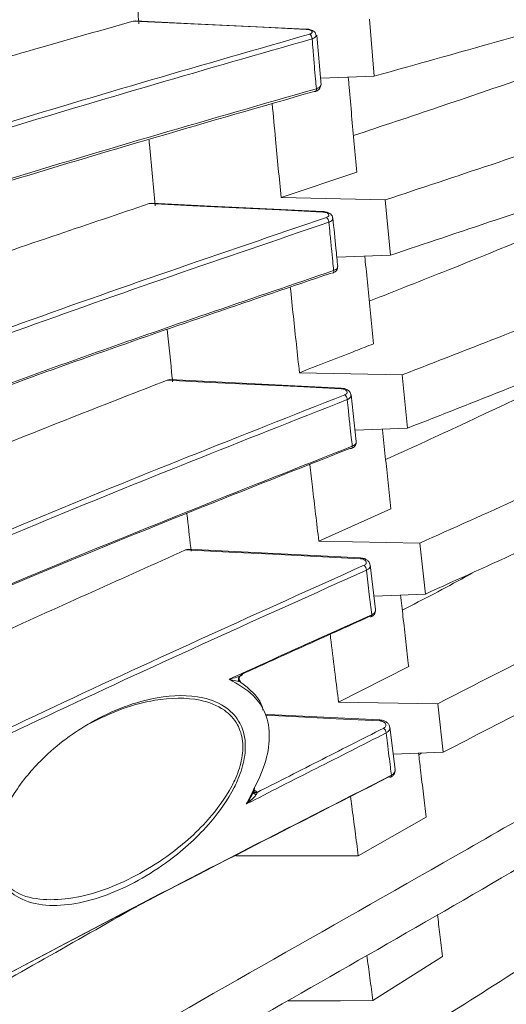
# Model space of a CAD drawing. Header units: millimetres. Extents: x 0 to 1118, y 0 to 864.
# Tile 146 of 256: x 405.71 to 411.65, y 423.44 to 435.46. Entities that reach past the tile are written whole.
import ezdxf

# ---------------------------------------------------------------- set-up
doc = ezdxf.new("R2010")
doc.units = ezdxf.units.MM
doc.styles.add('SLDTEXTSTYLE3', font='TXT', dxfattribs={"width": 0.605})
doc.dimstyles.new('SLDDIMSTYLE0', dxfattribs={"dimtxt": 3.175, "dimasz": 3.302, "dimexe": 0, "dimexo": 0.0625, "dimgap": 0.79375, "dimtad": 0, "dimtih": 1, "dimtoh": 1, "dimdec": 0, "dimlfac": 4, "dimrnd": 1e-09, "dimzin": 12, "dimdsep": 46, "dimtxsty": 'SLDTEXTSTYLE3', "dimsah": 1, "dimcen": 0.09, "dimadec": 0, "dimazin": 3, "dimtfac": 1, "dimtofl": 0, "dimtmove": 0, "dimatfit": 3, "dimfxl": 1, "dimfrac": 2, "dimtolj": 1, "dimtzin": 12, "dimarcsym": 0})
doc.dimstyles.new('SLDDIMSTYLE1', dxfattribs={"dimtxt": 3.175, "dimasz": 3.302, "dimexe": 0, "dimexo": 0.0625, "dimgap": 0.79375, "dimtad": 0, "dimtih": 1, "dimtoh": 1, "dimdec": 1, "dimlfac": 4, "dimrnd": 1e-09, "dimzin": 12, "dimdsep": 46, "dimtxsty": 'SLDTEXTSTYLE3', "dimsah": 1, "dimcen": 0.09, "dimadec": 0, "dimazin": 3, "dimtfac": 1, "dimtofl": 0, "dimtmove": 0, "dimatfit": 3, "dimfxl": 1, "dimfrac": 2, "dimtolj": 1, "dimtzin": 12, "dimarcsym": 0})

# ---------------------------------------------------------------- blocks, each defined once
blk = doc.blocks.new('_D')
at = {"color": 7, "linetype": 'Continuous', "lineweight": 0}
for p, q in [((297.585, 452.012), (447.586, 452.012)), ((445.986, 452.012), (445.986, 433.574)), ((445.986, 410.262), (445.986, 428.701)), ((390.092, 410.262), (447.586, 410.262))]:
    blk.add_line(p, q, dxfattribs=at)
for points in [[(445.986, 452.012), (445.478, 448.71), (446.494, 448.71)], [(445.986, 410.262), (446.494, 413.564), (445.478, 413.564)]]:
    blk.add_solid(points, dxfattribs=at)
at = {"color": 7, "linetype": 'Continuous', "lineweight": 0, "insert": (442.348, 432.794), "char_height": 3.175, "attachment_point": 1, "style": 'SLDTEXTSTYLE3'}
blk.add_mtext('167', dxfattribs=at)
blk = doc.blocks.new('_D_1')
at = {"color": 7, "linetype": 'Continuous', "lineweight": 0}
for p, q in [((378.572, 515.387), (455.724, 515.387)), ((454.124, 515.387), (454.124, 465.625)), ((454.124, 410.262), (454.124, 460.025)), ((390.092, 410.262), (455.724, 410.262))]:
    blk.add_line(p, q, dxfattribs=at)
for centre, start, end in [((453.54, 462.461), 153.4349, 206.5651), ((454.708, 462.461), 333.4349, 26.5651)]:
    blk.add_arc(centre, 5.448, start, end, dxfattribs=at)
for points in [[(454.124, 515.387), (453.616, 512.085), (454.632, 512.085)], [(454.124, 410.262), (454.632, 413.564), (453.616, 413.564)]]:
    blk.add_solid(points, dxfattribs=at)
at = {"color": 7, "linetype": 'Continuous', "lineweight": 0, "insert": (448.667, 464.117), "char_height": 3.175, "attachment_point": 1, "style": 'SLDTEXTSTYLE3'}
blk.add_mtext('420.5', dxfattribs=at)

msp = doc.modelspace()

# ---------------------------------------------------------------- linework, layer by layer
at = {"color": 7, "linetype": 'Continuous', "lineweight": 15}
for p, q in [((407.095, 435.437), (407.122, 435.439)), ((410.039, 434.767), (409.981, 435.462)), ((409.392, 434.656), (409.339, 435.266)), ((410.039, 434.767), (409.385, 434.742)), ((409.381, 434.653), (409.382, 434.655)), ((409.826, 433.595), (408.903, 433.285)), ((408.903, 433.285), (410.172, 433.256)), ((407.293, 433.211), (407.324, 433.215)), ((410.236, 432.582), (410.172, 433.256)), ((409.531, 433.036), (409.531, 433.033)), ((410.236, 432.582), (409.582, 432.557)), ((409.126, 431.148), (410.379, 431.121)), ((410.446, 430.472), (410.379, 431.121)), ((409.635, 430.96), (409.635, 430.96)), ((409.819, 430.308), (409.756, 430.878)), ((410.446, 430.472), (409.804, 430.447)), ((410.243, 429.487), (409.362, 429.092)), ((409.362, 429.092), (410.595, 429.069)), ((410.664, 428.447), (410.595, 429.069)), ((410.055, 428.259), (409.99, 428.804)), ((410.664, 428.447), (410.035, 428.423)), ((410.459, 427.563), (409.603, 427.129)), ((409.603, 427.129), (410.814, 427.109)), ((410.108, 426.91), (410.108, 426.91)), ((410.293, 426.304), (410.228, 426.824)), ((410.882, 426.518), (410.269, 426.495)), ((410.621, 426.508), (410.583, 426.485)), ((410.671, 425.724), (409.844, 425.252)), ((410.871, 424.024), (410.023, 423.485))]:
    msp.add_line(p, q, dxfattribs=at)
at = {"color": 7, "linetype": 'Continuous', "lineweight": 15, "flags": 128}
for points in [[(409.208, 435.338), (408.68, 435.363), (408.152, 435.387), (407.623, 435.412), (407.095, 435.437)], [(409.209, 435.342), (407.839, 435.407), (407.122, 435.441)], [(409.209, 435.342), (409.209, 435.342), (409.209, 435.342)], [(409.412, 433.108), (408.882, 433.134), (408.353, 433.159), (407.823, 433.185), (407.293, 433.211)], [(409.413, 433.114), (408.043, 433.181), (407.324, 433.215)], [(409.635, 430.952), (409.103, 430.978), (408.572, 431.004), (408.04, 431.03), (407.509, 431.056)], [(409.635, 430.96), (408.265, 431.027), (407.543, 431.063)], [(409.869, 428.878), (409.335, 428.905), (408.802, 428.932), (408.269, 428.958), (407.735, 428.985)], [(409.869, 428.888), (408.499, 428.957), (407.772, 428.993)], [(409.869, 428.888), (409.869, 428.888), (409.869, 428.888)], [(410.108, 426.91), (408.738, 426.979), (408.708, 426.981)], [(409.844, 425.252), (409.205, 425.253), (408.566, 425.254), (408.349, 425.254)], [(408.979, 423.484), (409.229, 423.484), (409.626, 423.484), (410.023, 423.485)]]:
    msp.add_lwpolyline(points, dxfattribs=at)
at = {"color": 9, "linetype": 'Continuous', "lineweight": 15, "flags": 128}
for points in [[(409.209, 435.342), (409.208, 435.341), (409.208, 435.338)], [(410.108, 426.898), (409.572, 426.925), (409.037, 426.952), (408.71, 426.969)]]:
    msp.add_lwpolyline(points, dxfattribs=at)
at = {"color": 7, "linetype": 'Continuous', "lineweight": 15}
for centre, radius, start, end in [((409.207, 435.222), 0.0728, 359.886, 52.3516), ((409.312, 434.596), 0.0178, 245.7626, 283.1132), ((409.407, 432.982), 0.0775, 1.2242, 50.9355), ((409.514, 432.388), 0.0298, 298.5378, 11.8848), ((409.627, 430.816), 0.0818, 2.5182, 49.8825), ((409.752, 430.241), 0.0195, 236.9778, 286.4639), ((409.858, 428.733), 0.0856, 3.7978, 49.1755), ((409.991, 428.187), 0.0198, 232.1101, 288.4545), ((410.095, 426.744), 0.0889, 5.0854, 48.798), ((410.232, 426.232), 0.0212, 229.0289, 288.5131)]:
    msp.add_arc(centre, radius, start, end, dxfattribs=at)
at = {"color": 9, "linetype": 'Continuous', "lineweight": 15}
for centre, radius, start, end in [((409.301, 434.607), 0.0325, 297.0884, 11.2687), ((409.442, 433.108), 0.0301, 167.9812, 179.6257), ((409.706, 430.949), 0.0716, 171.7469, 178.0306), ((409.744, 430.245), 0.027, 299.699, 12.4808), ((410.03, 428.871), 0.161, 173.9641, 177.4338), ((409.983, 428.19), 0.0257, 303.2278, 10.6494), ((410.393, 426.886), 0.286, 175.1404, 177.5246), ((410.227, 426.23), 0.0219, 302.7228, 12.6077)]:
    msp.add_arc(centre, radius, start, end, dxfattribs=at)
at = {"color": 7, "linetype": 'Continuous', "lineweight": 15}
for points, knots in [([(408.959, 439.197), (407.662, 438.96), (405.715, 438.604), (403.231, 438.095), (401.426, 437.697), (399.703, 437.278), (398.076, 436.832), (396.576, 436.355), (395.286, 435.854), (394.433, 435.414), (393.926, 435.07), (393.749, 434.897), (393.667, 434.818)], [0, 0, 0, 0, 0.201749, 0.302916, 0.404228, 0.505107, 0.606318, 0.709053, 0.812653, 0.908928, 0.957843, 1, 1, 1, 1]), ([(393.671, 434.824), (393.763, 434.915), (393.948, 435.097), (394.467, 435.453), (395.309, 435.889), (396.58, 436.385), (398.058, 436.859), (399.696, 437.309), (401.44, 437.734), (403.254, 438.135), (405.736, 438.644), (407.686, 439), (408.987, 439.237)], [0, 0, 0, 0, 0.047563, 0.095408, 0.192747, 0.292305, 0.392806, 0.495337, 0.598281, 0.698405, 0.798692, 1, 1, 1, 1]), ([(393.522, 431.729), (393.534, 431.749), (393.621, 431.9), (393.848, 432.178), (394.261, 432.558), (394.776, 432.93), (395.547, 433.395), (396.647, 433.936), (398.138, 434.539), (399.78, 435.113), (401.53, 435.655), (403.345, 436.167), (405.827, 436.818), (407.773, 437.274), (409.072, 437.579)], [0, 0, 0, 0, 0.0081467, 0.059481, 0.1108267, 0.163491, 0.2161656, 0.3133451, 0.4105867, 0.5102972, 0.6100339, 0.7073182, 0.8046124, 1, 1, 1, 1]), ([(409.1, 437.523), (407.806, 437.219), (405.865, 436.763), (403.384, 436.113), (401.581, 435.604), (399.856, 435.07), (398.227, 434.504), (396.72, 433.897), (395.59, 433.343), (394.793, 432.862), (394.258, 432.467), (393.816, 432.056), (393.631, 431.77), (393.538, 431.627)], [0, 0, 0, 0, 0.193505, 0.290512, 0.38765, 0.484323, 0.5813, 0.679671, 0.778832, 0.833242, 0.887935, 0.943723, 1, 1, 1, 1]), ([(393.5, 430.92), (393.536, 430.987), (393.642, 431.185), (393.907, 431.508), (394.324, 431.888), (394.843, 432.26), (395.617, 432.723), (396.721, 433.262), (398.212, 433.864), (399.858, 434.436), (401.607, 434.976), (403.422, 435.487), (405.904, 436.137), (407.848, 436.594), (409.145, 436.898)], [0, 0, 0, 0, 0.026008, 0.07628, 0.126926, 0.178559, 0.230456, 0.325438, 0.421272, 0.51893, 0.616958, 0.712454, 0.808093, 1, 1, 1, 1]), ([(409.117, 436.861), (407.824, 436.557), (405.882, 436.101), (403.398, 435.451), (401.592, 434.943), (399.864, 434.409), (398.228, 433.843), (396.716, 433.238), (395.592, 432.692), (394.816, 432.227), (394.305, 431.868), (394.045, 431.622), (393.92, 431.503)], [0, 0, 0, 0, 0.2081, 0.312413, 0.416862, 0.520918, 0.625297, 0.731156, 0.837855, 0.892852, 0.948095, 1, 1, 1, 1]), ([(407.09, 436.373), (407.094, 436.309), (407.118, 436.001), (407.144, 435.68), (407.165, 435.423), (407.167, 435.407)], [0, 0, 0, 0, 0.197457, 0.948592, 1, 1, 1, 1]), ([(415.549, 436.334), (415.09, 436.197), (414.172, 435.924), (412.765, 435.529), (411.385, 435.144), (410.478, 434.89), (410.039, 434.767)], [0, 0, 0, 0, 0.2542642, 0.5085038, 0.7623045, 1, 1, 1, 1]), ([(407.095, 435.437), (406.719, 435.331), (405.927, 435.107), (404.73, 434.759), (403.908, 434.517), (403.504, 434.393), (403.504, 434.393)], [0, 0, 0, 0, 0.3105761, 0.6549317, 0.9994549, 1, 1, 1, 1]), ([(409.252, 435.28), (409.253, 435.28), (409.262, 435.283), (409.273, 435.289), (409.282, 435.299), (409.281, 435.31), (409.272, 435.32), (409.256, 435.329), (409.234, 435.335), (409.217, 435.337), (409.208, 435.338)], [0, 0, 0, 0, 0.0362861, 0.1719143, 0.3081555, 0.4454419, 0.5837443, 0.7225739, 0.8612818, 1, 1, 1, 1]), ([(409.328, 435.264), (409.328, 435.268), (409.327, 435.281), (409.316, 435.299), (409.298, 435.317), (409.27, 435.332), (409.238, 435.341), (409.215, 435.341), (409.209, 435.341)], [0, 0, 0, 0, 0.086801, 0.240626, 0.397792, 0.604094, 0.885633, 1, 1, 1, 1]), ([(393.381, 427.698), (393.44, 427.883), (393.552, 428.23), (393.91, 428.728), (394.347, 429.195), (394.889, 429.652), (395.686, 430.217), (396.81, 430.871), (398.315, 431.597), (399.968, 432.289), (401.721, 432.943), (403.538, 433.562), (406.019, 434.351), (407.958, 434.908), (409.252, 435.28)], [0, 0, 0, 0, 0.056508, 0.105931, 0.155724, 0.206484, 0.2575, 0.349249, 0.441778, 0.535971, 0.630498, 0.72264, 0.814911, 1, 1, 1, 1]), ([(409.28, 435.222), (407.991, 434.852), (406.057, 434.297), (403.577, 433.508), (401.772, 432.893), (400.042, 432.248), (398.403, 431.565), (396.883, 430.835), (395.746, 430.176), (394.948, 429.611), (394.41, 429.16), (393.966, 428.69), (393.604, 428.191), (393.492, 427.844), (393.434, 427.665)], [0, 0, 0, 0, 0.1849398, 0.2776157, 0.3704032, 0.4628011, 0.5554679, 0.649374, 0.7439856, 0.7935687, 0.8433706, 0.8940079, 0.945015, 1, 1, 1, 1]), ([(409.333, 434.614), (409.329, 434.653), (409.321, 434.746), (409.307, 434.901), (409.293, 435.065), (409.284, 435.174), (409.28, 435.222)], [0, 0, 0, 0, 0.193869, 0.462671, 0.765291, 1, 1, 1, 1]), ([(412.949, 435.129), (412.924, 435.12), (412.23, 434.868), (411.175, 434.505), (410.134, 434.158), (409.785, 434.041)], [0, 0, 0, 0, 0.024387, 0.672384, 1, 1, 1, 1]), ([(410.172, 433.256), (410.603, 433.399), (411.495, 433.696), (412.845, 434.146), (414.219, 434.609), (415.112, 434.929), (415.559, 435.09)], [0, 0, 0, 0, 0.2380839, 0.4923106, 0.7461106, 1, 1, 1, 1]), ([(409.722, 434.754), (409.725, 434.714), (409.739, 434.556), (409.763, 434.284), (409.794, 433.938), (409.815, 433.709), (409.826, 433.595)], [0, 0, 0, 0, 0.104456, 0.403406, 0.701684, 1, 1, 1, 1]), ([(393.628, 427.526), (393.637, 427.55), (393.701, 427.736), (393.982, 428.074), (394.412, 428.542), (394.963, 428.999), (395.764, 429.563), (396.893, 430.214), (398.4, 430.938), (400.054, 431.627), (401.807, 432.28), (403.624, 432.898), (406.105, 433.685), (408.041, 434.242), (409.333, 434.614)], [0, 0, 0, 0, 0.007756, 0.059804, 0.112241, 0.165696, 0.21942, 0.315851, 0.413091, 0.512052, 0.611359, 0.708283, 0.805338, 1, 1, 1, 1]), ([(409.316, 434.579), (409.319, 434.58), (409.336, 434.584), (409.357, 434.595), (409.376, 434.617), (409.383, 434.637), (409.382, 434.649), (409.381, 434.653)], [0, 0, 0, 0, 0.087626, 0.463019, 0.694504, 0.89842, 1, 1, 1, 1]), ([(409.304, 434.58), (408.016, 434.209), (406.081, 433.652), (403.599, 432.864), (401.791, 432.25), (400.057, 431.605), (398.413, 430.923), (396.885, 430.194), (395.743, 429.535), (394.936, 428.975), (394.592, 428.678), (394.423, 428.53)], [0, 0, 0, 0, 0.219448, 0.329402, 0.439485, 0.549219, 0.659267, 0.770763, 0.883083, 0.942254, 1, 1, 1, 1]), ([(408.793, 434.429), (408.807, 434.285), (408.842, 433.901), (408.879, 433.522), (408.903, 433.285)], [0, 0, 0, 0, 0.374414, 1, 1, 1, 1]), ([(415.564, 434.416), (415.122, 434.254), (414.239, 433.932), (412.88, 433.469), (411.543, 433.02), (410.662, 432.724), (410.236, 432.582)], [0, 0, 0, 0, 0.254379, 0.50873, 0.762451, 1, 1, 1, 1]), ([(407.29, 433.987), (407.291, 433.97), (407.314, 433.716), (407.339, 433.45), (407.362, 433.201), (407.364, 433.185)], [0, 0, 0, 0, 0.062145, 0.939975, 1, 1, 1, 1]), ([(407.293, 433.211), (406.921, 433.086), (406.137, 432.823), (404.952, 432.415), (404.136, 432.132), (403.734, 431.986), (403.732, 431.985)], [0, 0, 0, 0, 0.310382, 0.654257, 0.998253, 1, 1, 1, 1]), ([(412.969, 433.244), (412.946, 433.234), (412.282, 432.945), (411.286, 432.536), (410.298, 432.147), (409.978, 432.021)], [0, 0, 0, 0, 0.023634, 0.683551, 1, 1, 1, 1]), ([(410.379, 431.121), (410.797, 431.284), (411.661, 431.62), (412.966, 432.133), (414.289, 432.662), (415.145, 433.029), (415.573, 433.213)], [0, 0, 0, 0, 0.238218, 0.4926, 0.746236, 1, 1, 1, 1]), ([(409.456, 433.042), (409.458, 433.043), (409.466, 433.046), (409.477, 433.053), (409.486, 433.064), (409.485, 433.076), (409.477, 433.088), (409.46, 433.098), (409.438, 433.106), (409.421, 433.107), (409.412, 433.108)], [0, 0, 0, 0, 0.032914, 0.168778, 0.305259, 0.442891, 0.5817, 0.72118, 0.860586, 1, 1, 1, 1]), ([(409.532, 433.033), (409.531, 433.038), (409.53, 433.053), (409.517, 433.073), (409.495, 433.092), (409.462, 433.107), (409.432, 433.114), (409.414, 433.114), (409.413, 433.114)], [0, 0, 0, 0, 0.1089912, 0.2755824, 0.4560841, 0.6893764, 0.97312, 1, 1, 1, 1]), ([(409.594, 432.443), (409.586, 432.517), (409.565, 432.711), (409.546, 432.912), (409.535, 433.036)], [0, 0, 0, 0, 0.3814015, 1, 1, 1, 1]), ([(409.485, 432.984), (408.202, 432.548), (406.277, 431.893), (403.799, 430.969), (401.993, 430.251), (400.259, 429.498), (398.61, 428.704), (397.076, 427.856), (395.917, 427.091), (395.095, 426.434), (394.533, 425.907), (394.059, 425.357), (393.675, 424.764), (393.417, 424.129), (393.354, 423.683), (393.354, 423.458), (393.354, 423.458)], [0, 0, 0, 0, 0.174179, 0.261424, 0.348761, 0.435785, 0.523041, 0.611368, 0.700306, 0.747344, 0.794579, 0.842566, 0.890888, 0.94509, 0.999999, 1, 1, 1, 1]), ([(409.543, 432.394), (409.539, 432.432), (409.53, 432.522), (409.515, 432.672), (409.5, 432.831), (409.489, 432.937), (409.485, 432.984)], [0, 0, 0, 0, 0.192027, 0.459428, 0.763484, 1, 1, 1, 1]), ([(409.923, 432.57), (409.925, 432.548), (409.939, 432.413), (409.963, 432.167), (409.996, 431.832), (410.019, 431.611), (410.03, 431.5)], [0, 0, 0, 0, 0.061008, 0.374497, 0.687229, 1, 1, 1, 1]), ([(415.578, 432.564), (415.155, 432.379), (414.309, 432.009), (413.001, 431.479), (411.711, 430.968), (410.858, 430.633), (410.446, 430.472)], [0, 0, 0, 0, 0.254486, 0.508942, 0.762556, 1, 1, 1, 1]), ([(409.528, 432.363), (409.531, 432.364), (409.548, 432.368), (409.569, 432.382), (409.587, 432.406), (409.594, 432.427), (409.591, 432.438), (409.591, 432.44)], [0, 0, 0, 0, 0.092534, 0.449354, 0.705477, 0.928458, 1, 1, 1, 1]), ([(393.354, 422.85), (393.354, 422.85), (393.354, 423.053), (393.406, 423.465), (393.637, 424.08), (394.015, 424.692), (394.574, 425.349), (395.341, 426.042), (396.328, 426.761), (397.447, 427.452), (398.644, 428.101), (399.886, 428.707), (401.579, 429.467), (403.819, 430.373), (406.635, 431.405), (408.573, 432.064), (409.543, 432.394)], [0, 0, 0, 0, 0.000001, 0.049648, 0.10042, 0.151729, 0.204059, 0.271398, 0.339321, 0.408589, 0.478159, 0.542737, 0.607435, 0.737416, 0.868627, 1, 1, 1, 1]), ([(409.515, 432.364), (408.555, 432.037), (406.635, 431.384), (403.831, 430.358), (401.584, 429.451), (399.871, 428.683), (398.626, 428.076), (397.438, 427.434), (396.327, 426.75), (395.327, 426.037), (394.796, 425.531), (394.536, 425.283)], [0, 0, 0, 0, 0.163694, 0.327523, 0.492271, 0.575044, 0.65781, 0.743222, 0.828946, 0.916005, 1, 1, 1, 1]), ([(409.014, 432.191), (409.027, 432.073), (409.063, 431.721), (409.101, 431.376), (409.126, 431.148)], [0, 0, 0, 0, 0.337186, 1, 1, 1, 1]), ([(407.512, 431.674), (407.533, 431.476), (407.554, 431.262), (407.577, 431.051), (407.578, 431.036)], [0, 0, 0, 0, 0.927327, 1, 1, 1, 1]), ([(410.03, 431.5), (409.955, 431.471), (409.654, 431.354), (409.352, 431.236), (409.126, 431.148)], [0, 0, 0, 0, 0.247687, 1, 1, 1, 1]), ([(412.988, 431.431), (412.967, 431.42), (412.334, 431.096), (411.399, 430.645), (410.467, 430.219), (410.178, 430.087)], [0, 0, 0, 0, 0.0232372, 0.6969923, 1, 1, 1, 1]), ([(410.595, 429.069), (410.999, 429.25), (411.834, 429.624), (413.091, 430.197), (414.361, 430.79), (415.178, 431.202), (415.587, 431.409)], [0, 0, 0, 0, 0.23829, 0.492788, 0.746311, 1, 1, 1, 1]), ([(407.509, 431.056), (407.142, 430.913), (406.37, 430.611), (405.201, 430.148), (404.406, 429.825), (404.01, 429.664)], [0, 0, 0, 0, 0.31232, 0.657834, 1, 1, 1, 1]), ([(407.509, 431.056), (407.52, 431.06), (407.532, 431.065), (407.542, 431.062), (407.543, 431.062)], [0, 0, 0, 0, 0.93677, 1, 1, 1, 1]), ([(409.754, 430.875), (409.754, 430.882), (409.751, 430.898), (409.736, 430.92), (409.71, 430.941), (409.676, 430.955), (409.648, 430.958), (409.635, 430.959)], [0, 0, 0, 0, 0.1353, 0.315502, 0.519066, 0.771949, 1, 1, 1, 1]), ([(409.679, 430.878), (409.681, 430.879), (409.688, 430.882), (409.7, 430.89), (409.708, 430.902), (409.708, 430.916), (409.699, 430.93), (409.683, 430.941), (409.66, 430.949), (409.643, 430.951), (409.635, 430.952)], [0, 0, 0, 0, 0.0288712, 0.1651385, 0.3020158, 0.440114, 0.5795094, 0.7196905, 0.8598418, 1, 1, 1, 1]), ([(409.708, 430.819), (408.433, 430.317), (406.52, 429.563), (404.047, 428.508), (402.09, 427.62), (400.067, 426.616), (398.375, 425.656), (397.118, 424.837), (396.227, 424.188), (395.416, 423.509), (394.741, 422.836), (394.201, 422.174), (393.798, 421.529), (393.499, 420.858), (393.417, 420.401), (393.376, 420.17)], [0, 0, 0, 0, 0.17646, 0.264807, 0.353233, 0.463602, 0.574431, 0.631019, 0.687761, 0.745284, 0.802792, 0.851155, 0.900415, 0.949663, 1, 1, 1, 1]), ([(409.771, 430.251), (409.767, 430.287), (409.757, 430.373), (409.741, 430.518), (409.724, 430.671), (409.713, 430.774), (409.708, 430.819)], [0, 0, 0, 0, 0.191003, 0.457735, 0.76251, 1, 1, 1, 1]), ([(415.592, 430.787), (415.188, 430.58), (414.379, 430.164), (413.124, 429.57), (411.884, 428.999), (411.061, 428.627), (410.664, 428.447)], [0, 0, 0, 0, 0.2546, 0.509169, 0.762689, 1, 1, 1, 1]), ([(410.138, 430.46), (410.139, 430.457), (410.15, 430.344), (410.174, 430.126), (410.208, 429.805), (410.232, 429.593), (410.243, 429.487)], [0, 0, 0, 0, 0.009799, 0.3410806, 0.6705196, 1, 1, 1, 1]), ([(409.757, 430.223), (409.761, 430.224), (409.778, 430.229), (409.798, 430.245), (409.815, 430.271), (409.821, 430.292), (409.818, 430.302), (409.817, 430.304)], [0, 0, 0, 0, 0.097355, 0.446519, 0.706516, 0.94757, 1, 1, 1, 1]), ([(409.817, 430.304), (409.818, 430.305), (409.818, 430.307), (409.818, 430.308), (409.818, 430.308)], [0, 0, 0, 0, 0.896281, 1, 1, 1, 1]), ([(393.392, 419.692), (393.436, 419.903), (393.524, 420.324), (393.809, 420.952), (394.197, 421.571), (394.715, 422.211), (395.361, 422.861), (396.138, 423.52), (397.001, 424.158), (398.267, 424.994), (400.017, 425.993), (402.111, 427.032), (404.109, 427.936), (406.582, 428.99), (408.495, 429.747), (409.771, 430.251)], [0, 0, 0, 0, 0.0462554, 0.0925197, 0.1402507, 0.1879926, 0.2432132, 0.2987318, 0.3549678, 0.4113767, 0.5277946, 0.6448705, 0.7335019, 0.8222237, 1, 1, 1, 1]), ([(409.742, 430.224), (408.468, 429.72), (406.556, 428.964), (404.081, 427.909), (402.113, 427.018), (400.069, 426.008), (398.358, 425.036), (397.123, 424.241), (396.578, 423.834), (396.326, 423.646)], [0, 0, 0, 0, 0.258203, 0.387459, 0.516824, 0.680196, 0.844251, 0.928037, 1, 1, 1, 1]), ([(409.252, 430.027), (409.263, 429.936), (409.299, 429.62), (409.336, 429.312), (409.362, 429.092)], [0, 0, 0, 0, 0.289736, 1, 1, 1, 1]), ([(410.814, 427.109), (411.203, 427.308), (412.008, 427.718), (413.215, 428.348), (414.43, 429.002), (415.21, 429.458), (415.6, 429.685)], [0, 0, 0, 0, 0.238407, 0.493016, 0.746411, 1, 1, 1, 1]), ([(407.752, 429.424), (407.768, 429.287), (407.785, 429.134), (407.802, 428.984), (407.803, 428.969)], [0, 0, 0, 0, 0.902352, 1, 1, 1, 1]), ([(415.604, 429.094), (415.219, 428.865), (414.448, 428.407), (413.246, 427.752), (412.057, 427.123), (411.265, 426.715), (410.882, 426.518)], [0, 0, 0, 0, 0.2546719, 0.5093158, 0.7627369, 1, 1, 1, 1]), ([(407.735, 428.985), (406.979, 428.645), (405.843, 428.136), (404.698, 427.615), (404.311, 427.433), (404.295, 427.426)], [0, 0, 0, 0, 0.657363, 0.986062, 1, 1, 1, 1]), ([(407.735, 428.985), (407.746, 428.989), (407.759, 428.994), (407.77, 428.992), (407.772, 428.992)], [0, 0, 0, 0, 0.8303955, 1, 1, 1, 1]), ([(409.989, 428.801), (409.987, 428.809), (409.984, 428.827), (409.965, 428.852), (409.937, 428.872), (409.903, 428.886), (409.879, 428.886), (409.869, 428.887)], [0, 0, 0, 0, 0.161973, 0.356725, 0.577328, 0.840153, 1, 1, 1, 1]), ([(409.914, 428.798), (409.915, 428.798), (409.923, 428.802), (409.934, 428.81), (409.943, 428.824), (409.942, 428.839), (409.933, 428.854), (409.917, 428.867), (409.894, 428.876), (409.877, 428.877), (409.869, 428.878)], [0, 0, 0, 0, 0.024101, 0.160959, 0.298415, 0.437126, 0.577202, 0.718132, 0.859063, 1, 1, 1, 1]), ([(393.462, 417.379), (393.503, 417.513), (393.619, 417.894), (393.911, 418.515), (394.366, 419.237), (394.929, 419.944), (395.783, 420.84), (397.013, 421.894), (398.684, 423.076), (400.518, 424.201), (402.399, 425.235), (404.278, 426.189), (406.745, 427.373), (408.646, 428.227), (409.914, 428.798)], [0, 0, 0, 0, 0.027034, 0.077468, 0.128298, 0.180155, 0.232282, 0.331525, 0.431681, 0.533683, 0.636027, 0.72689, 0.817834, 1, 1, 1, 1]), ([(409.944, 428.738), (408.678, 428.17), (406.779, 427.316), (404.313, 426.133), (402.45, 425.187), (400.596, 424.169), (398.779, 423.059), (397.09, 421.871), (395.844, 420.808), (394.99, 419.911), (394.431, 419.214), (393.968, 418.487), (393.671, 417.859), (393.552, 417.474), (393.513, 417.345)], [0, 0, 0, 0, 0.182172, 0.273339, 0.364573, 0.464526, 0.564744, 0.666274, 0.768611, 0.819176, 0.869969, 0.921643, 0.973711, 1, 1, 1, 1]), ([(410.008, 428.195), (409.998, 428.277), (409.977, 428.458), (409.955, 428.64), (409.944, 428.738)], [0, 0, 0, 0, 0.457605, 1, 1, 1, 1]), ([(411.258, 428.717), (411.222, 428.696), (410.937, 428.536), (410.64, 428.383), (410.381, 428.25)], [0, 0, 0, 0, 0.127438, 1, 1, 1, 1]), ([(410.36, 428.436), (410.37, 428.348), (410.391, 428.157), (410.424, 427.866), (410.447, 427.664), (410.459, 427.563)], [0, 0, 0, 0, 0.298621, 0.649288, 1, 1, 1, 1]), ([(409.996, 428.169), (410, 428.171), (410.017, 428.177), (410.037, 428.195), (410.052, 428.223), (410.057, 428.244), (410.054, 428.254), (410.054, 428.255)], [0, 0, 0, 0, 0.101842, 0.447482, 0.72419, 0.981241, 1, 1, 1, 1]), ([(410.053, 428.254), (410.054, 428.256), (410.054, 428.257), (410.053, 428.258), (410.053, 428.259)], [0, 0, 0, 0, 0.855168, 1, 1, 1, 1]), ([(408.268, 427.408), (408.413, 427.473), (408.702, 427.605), (409.137, 427.802), (409.572, 427.998), (409.863, 428.129), (410.008, 428.195)], [0, 0, 0, 0, 0.249999, 0.499998, 0.749999, 1, 1, 1, 1]), ([(409.978, 428.172), (409.842, 428.11), (409.57, 427.987), (409.161, 427.803), (408.78, 427.63), (408.535, 427.519), (408.426, 427.47)], [0, 0, 0, 0, 0.262928, 0.525856, 0.788785, 1, 1, 1, 1]), ([(396.518, 415.575), (396.856, 415.903), (397.532, 416.562), (399.03, 417.816), (401.046, 419.299), (403.628, 420.969), (406.954, 422.951), (410.247, 424.797), (413.386, 426.603), (414.869, 427.568), (415.612, 428.051)], [0, 0, 0, 0, 0.066779, 0.133773, 0.26881, 0.402355, 0.53617, 0.768031, 0.883937, 1, 1, 1, 1]), ([(409.5, 427.956), (409.504, 427.925), (409.524, 427.762), (409.558, 427.486), (409.589, 427.243), (409.603, 427.129)], [0, 0, 0, 0, 0.109532, 0.583131, 1, 1, 1, 1]), ([(415.616, 427.494), (415.039, 427.109), (413.885, 426.338), (411.445, 424.884), (408.57, 423.252), (405.333, 421.386), (402.411, 419.592), (400.098, 418.002), (398.356, 416.651), (397.556, 415.934), (397.155, 415.575)], [0, 0, 0, 0, 0.095071, 0.190331, 0.381226, 0.535051, 0.688989, 0.843942, 0.921866, 1, 1, 1, 1]), ([(408.268, 427.408), (408.268, 427.408), (408.275, 427.409), (408.317, 427.419), (408.366, 427.432), (408.401, 427.447), (408.409, 427.45)], [0, 0, 0, 0, 0.0056237, 0.1329359, 0.8134408, 1, 1, 1, 1]), ([(408.477, 425.885), (408.489, 425.907), (408.571, 426.069), (408.711, 426.339), (408.776, 426.708), (408.724, 427.001), (408.55, 427.249), (408.373, 427.349), (408.268, 427.408)], [0, 0, 0, 0, 0.035099, 0.252478, 0.414508, 0.585651, 0.755742, 1, 1, 1, 1]), ([(408.389, 427.381), (408.383, 427.382), (408.353, 427.387), (408.31, 427.397), (408.274, 427.406), (408.268, 427.408), (408.268, 427.408)], [0, 0, 0, 0, 0.1865943, 0.8670673, 0.994392, 1, 1, 1, 1]), ([(408.409, 427.45), (408.406, 427.449), (408.401, 427.446), (408.393, 427.44), (408.387, 427.431), (408.383, 427.422), (408.382, 427.411), (408.382, 427.4), (408.385, 427.39), (408.388, 427.384), (408.389, 427.381)], [0, 0, 0, 0, 0.115047, 0.23822, 0.367475, 0.5, 0.632525, 0.76178, 0.884953, 1, 1, 1, 1]), ([(408.402, 427.384), (408.399, 427.386), (408.395, 427.39), (408.39, 427.399), (408.388, 427.412), (408.391, 427.427), (408.397, 427.442), (408.406, 427.455), (408.416, 427.464), (408.423, 427.468), (408.426, 427.47)], [0, 0, 0, 0, 0.1057861, 0.2264658, 0.3596135, 0.5, 0.6403865, 0.7735342, 0.8942139, 1, 1, 1, 1]), ([(408.402, 427.384), (408.402, 427.384), (408.404, 427.383), (408.406, 427.381), (408.405, 427.38), (408.399, 427.38), (408.393, 427.381), (408.389, 427.381)], [0, 0, 0, 0, 0.074684, 0.147731, 0.30284, 0.610595, 1, 1, 1, 1]), ([(408.409, 427.45), (408.413, 427.452), (408.42, 427.456), (408.428, 427.461), (408.429, 427.465), (408.428, 427.468), (408.427, 427.469), (408.426, 427.47)], [0, 0, 0, 0, 0.38942, 0.6972639, 0.8523395, 0.9253474, 1, 1, 1, 1]), ([(408.404, 427.371), (408.404, 427.371), (408.45, 427.341), (408.555, 427.251), (408.662, 427.139), (408.679, 427.034), (408.679, 427.03)], [0, 0, 0, 0, 0.000023, 0.385444, 0.973857, 1, 1, 1, 1]), ([(405.589, 425.921), (405.607, 425.952), (405.718, 426.14), (406.036, 426.513), (406.507, 426.859), (406.987, 427.083), (407.452, 427.211), (407.891, 427.221), (408.229, 427.086), (408.404, 426.897), (408.475, 426.668), (408.459, 426.417), (408.393, 426.219), (408.27, 425.961), (408.011, 425.595), (407.595, 425.222), (407.16, 424.943), (406.775, 424.765), (406.392, 424.657), (406.023, 424.633), (405.711, 424.711), (405.502, 424.889), (405.398, 425.126), (405.395, 425.394), (405.433, 425.588), (405.474, 425.676), (405.475, 425.677)], [0, 0, 0, 0, 0.010809, 0.064652, 0.145441, 0.197287, 0.249131, 0.324209, 0.371111, 0.406007, 0.434096, 0.462269, 0.488937, 0.497442, 0.547807, 0.618828, 0.668191, 0.71758, 0.767577, 0.817473, 0.868523, 0.908684, 0.939868, 0.971201, 0.999579, 1, 1, 1, 1]), ([(405.482, 424.971), (405.541, 424.911), (405.68, 424.769), (405.992, 424.706), (406.359, 424.726), (406.867, 424.863), (407.444, 425.166), (407.978, 425.626), (408.239, 425.979), (408.362, 426.227), (408.429, 426.418), (408.444, 426.66), (408.373, 426.879), (408.197, 427.061), (407.859, 427.19), (407.423, 427.178), (406.962, 427.061), (406.698, 426.932), (406.566, 426.867)], [0, 0, 0, 0, 0.049477, 0.11666, 0.18157, 0.248893, 0.379404, 0.473273, 0.539359, 0.550457, 0.585119, 0.621598, 0.658033, 0.703589, 0.765283, 0.864641, 0.932476, 1, 1, 1, 1]), ([(410.882, 426.518), (410.871, 426.616), (410.848, 426.812), (410.825, 427.01), (410.814, 427.109)], [0, 0, 0, 0, 0.49997, 1, 1, 1, 1]), ([(410.228, 426.82), (410.226, 426.83), (410.221, 426.85), (410.2, 426.877), (410.168, 426.897), (410.135, 426.909), (410.114, 426.909), (410.108, 426.909)], [0, 0, 0, 0, 0.188899, 0.398021, 0.632906, 0.902215, 1, 1, 1, 1]), ([(408.609, 426.026), (408.723, 426.084), (408.971, 426.21), (409.353, 426.404), (409.753, 426.607), (410.02, 426.743), (410.154, 426.811)], [0, 0, 0, 0, 0.2224543, 0.481636, 0.740818, 1, 1, 1, 1]), ([(410.154, 426.811), (410.155, 426.811), (410.162, 426.815), (410.173, 426.824), (410.181, 426.839), (410.181, 426.856), (410.172, 426.872), (410.156, 426.886), (410.133, 426.895), (410.116, 426.897), (410.108, 426.898)], [0, 0, 0, 0, 0.018581, 0.156227, 0.294452, 0.433926, 0.574774, 0.716502, 0.858249, 1, 1, 1, 1]), ([(410.184, 426.752), (410.041, 426.68), (409.757, 426.535), (409.33, 426.319), (408.903, 426.102), (408.619, 425.957), (408.477, 425.885)], [0, 0, 0, 0, 0.25, 0.5, 0.75, 1, 1, 1, 1]), ([(410.248, 426.235), (410.244, 426.268), (410.234, 426.346), (410.218, 426.477), (410.201, 426.617), (410.189, 426.711), (410.184, 426.752)], [0, 0, 0, 0, 0.191385, 0.458904, 0.763015, 1, 1, 1, 1]), ([(399.493, 415.575), (400.039, 416.01), (401.132, 416.88), (403.453, 418.537), (406.791, 420.726), (410.377, 422.945), (413.452, 424.925), (414.899, 425.984), (415.622, 426.514)], [0, 0, 0, 0, 0.110153, 0.22051, 0.442021, 0.720891, 0.860334, 1, 1, 1, 1]), ([(410.58, 426.507), (410.588, 426.438), (410.608, 426.269), (410.638, 426.008), (410.661, 425.817), (410.671, 425.724)], [0, 0, 0, 0, 0.259887, 0.639716, 1, 1, 1, 1]), ([(394.75, 415.904), (394.974, 416.191), (395.422, 416.767), (396.233, 417.599), (397.131, 418.412), (398.486, 419.505), (400.377, 420.825), (403.181, 422.529), (406.493, 424.323), (408.996, 425.597), (410.248, 426.235)], [0, 0, 0, 0, 0.0672991, 0.1349576, 0.2049979, 0.2752537, 0.4256459, 0.5768715, 0.7882914, 1, 1, 1, 1]), ([(410.218, 426.216), (408.968, 425.578), (406.466, 424.301), (403.148, 422.52), (401.201, 421.304), (400.394, 420.8)], [0, 0, 0, 0, 0.369278, 0.738779, 1, 1, 1, 1]), ([(410.238, 426.213), (410.242, 426.214), (410.258, 426.221), (410.278, 426.241), (410.294, 426.271), (410.293, 426.291), (410.292, 426.3)], [0, 0, 0, 0, 0.1075632, 0.4564422, 0.7507413, 1, 1, 1, 1]), ([(408.609, 426.026), (408.605, 426.025), (408.597, 426.024), (408.586, 426.025), (408.576, 426.029), (408.568, 426.036), (408.564, 426.046), (408.565, 426.057), (408.569, 426.068), (408.573, 426.074), (408.575, 426.078)], [0, 0, 0, 0, 0.107956, 0.229294, 0.361539, 0.5, 0.638461, 0.770706, 0.892044, 1, 1, 1, 1]), ([(408.569, 426.044), (408.571, 426.049), (408.574, 426.057), (408.577, 426.069), (408.576, 426.075), (408.575, 426.078)], [0, 0, 0, 0, 0.465968, 0.73451, 1, 1, 1, 1]), ([(415.626, 425.993), (415.016, 425.537), (413.797, 424.625), (411.53, 423.122), (408.885, 421.446), (405.907, 419.563), (402.975, 417.638), (401.145, 416.263), (400.229, 415.575)], [0, 0, 0, 0, 0.124694, 0.249668, 0.437172, 0.624681, 0.812161, 1, 1, 1, 1]), ([(408.477, 425.885), (408.477, 425.885), (408.503, 425.921), (408.538, 425.973), (408.562, 426.028), (408.569, 426.044)], [0, 0, 0, 0, 0.005406, 0.712217, 1, 1, 1, 1]), ([(408.598, 426), (408.588, 425.988), (408.555, 425.947), (408.51, 425.91), (408.477, 425.885), (408.477, 425.885)], [0, 0, 0, 0, 0.287752, 0.994585, 1, 1, 1, 1]), ([(408.566, 426.043), (408.566, 426.042), (408.565, 426.038), (408.562, 426.027), (408.558, 426.016), (408.553, 426.008), (408.552, 426.006)], [0, 0, 0, 0, 0.20362, 0.421824, 0.891386, 1, 1, 1, 1]), ([(408.569, 426.044), (408.568, 426.042), (408.565, 426.039), (408.564, 426.034), (408.564, 426.027), (408.567, 426.021), (408.573, 426.014), (408.58, 426.008), (408.589, 426.003), (408.595, 426.001), (408.598, 426)], [0, 0, 0, 0, 0.1145737, 0.2376383, 0.3670944, 0.5, 0.6329056, 0.7623617, 0.8854263, 1, 1, 1, 1]), ([(408.569, 426.036), (408.569, 426.036), (408.569, 426.037), (408.569, 426.037), (408.568, 426.038)], [0, 0, 0, 0, 0.562284, 1, 1, 1, 1]), ([(408.609, 426.026), (408.609, 426.024), (408.609, 426.019), (408.605, 426.01), (408.601, 426.004), (408.598, 426)], [0, 0, 0, 0, 0.265441, 0.534003, 1, 1, 1, 1]), ([(409.75, 425.979), (409.755, 425.938), (409.773, 425.795), (409.805, 425.553), (409.831, 425.352), (409.844, 425.252)], [0, 0, 0, 0, 0.165363, 0.582654, 1, 1, 1, 1]), ([(402.513, 415.575), (403.601, 416.379), (405.777, 417.986), (409.157, 420.286), (411.94, 422.222), (414.098, 423.819), (415.12, 424.661), (415.631, 425.082)], [0, 0, 0, 0, 0.250999, 0.501937, 0.750722, 0.875277, 1, 1, 1, 1]), ([(407.163, 424.648), (407.151, 424.641), (406.767, 424.424), (406.012, 423.997), (405.273, 423.575), (404.904, 423.364)], [0, 0, 0, 0, 0.016088, 0.509102, 1, 1, 1, 1]), ([(415.634, 424.6), (415.151, 424.196), (414.184, 423.387), (412.141, 421.849), (409.518, 419.998), (406.335, 417.82), (404.278, 416.323), (403.25, 415.575)], [0, 0, 0, 0, 0.125531, 0.251274, 0.502305, 0.751134, 1, 1, 1, 1]), ([(410.811, 424.538), (410.82, 424.456), (410.841, 424.284), (410.861, 424.114), (410.871, 424.024)], [0, 0, 0, 0, 0.4713824, 1, 1, 1, 1]), ([(409.948, 424.041), (409.961, 423.948), (409.986, 423.761), (410.01, 423.578), (410.023, 423.485)], [0, 0, 0, 0, 0.496343, 1, 1, 1, 1]), ([(405.259, 415.575), (406.145, 416.245), (407.917, 417.586), (410.582, 419.578), (413.205, 421.6), (414.827, 423.041), (415.639, 423.762)], [0, 0, 0, 0, 0.250929, 0.501851, 0.750682, 1, 1, 1, 1])]:
    msp.add_open_spline(points, degree=3, knots=knots, dxfattribs=at)
at = {"color": 9, "linetype": 'Continuous', "lineweight": 15}
for points, knots in [([(409.327, 435.265), (409.328, 435.262), (409.33, 435.252), (409.316, 435.238), (409.297, 435.228), (409.283, 435.223), (409.28, 435.222)], [0, 0, 0, 0, 0.229771, 0.57036, 0.909362, 1, 1, 1, 1]), ([(409.333, 434.614), (409.343, 434.618), (409.364, 434.625), (409.381, 434.639), (409.381, 434.649), (409.381, 434.653)], [0, 0, 0, 0, 0.354293, 0.708633, 1, 1, 1, 1]), ([(393.354, 423.859), (393.365, 423.963), (393.397, 424.291), (393.629, 424.804), (394.002, 425.393), (394.471, 425.939), (395.036, 426.474), (395.859, 427.131), (397.005, 427.891), (398.526, 428.735), (400.188, 429.539), (401.944, 430.301), (403.762, 431.024), (406.24, 431.948), (408.169, 432.605), (409.456, 433.042)], [0, 0, 0, 0, 0.025998, 0.082682, 0.131038, 0.179743, 0.229349, 0.279193, 0.368348, 0.458204, 0.549546, 0.641185, 0.730694, 0.820313, 1, 1, 1, 1]), ([(409.531, 433.033), (409.532, 433.029), (409.533, 433.018), (409.52, 433.002), (409.501, 432.99), (409.487, 432.985), (409.485, 432.984)], [0, 0, 0, 0, 0.217141, 0.567247, 0.91566, 1, 1, 1, 1]), ([(409.543, 432.394), (409.553, 432.399), (409.574, 432.408), (409.591, 432.426), (409.591, 432.437), (409.591, 432.443)], [0, 0, 0, 0, 0.334621, 0.669335, 1, 1, 1, 1]), ([(393.354, 420.319), (393.402, 420.562), (393.504, 421.087), (393.945, 421.937), (394.573, 422.762), (395.334, 423.524), (396.105, 424.177), (397.111, 424.921), (398.389, 425.741), (400.136, 426.723), (402.022, 427.661), (404.011, 428.563), (406.485, 429.619), (408.401, 430.374), (409.679, 430.878)], [0, 0, 0, 0, 0.05345, 0.115234, 0.191366, 0.246163, 0.301247, 0.357025, 0.442498, 0.528369, 0.644409, 0.733146, 0.821978, 1, 1, 1, 1]), ([(409.754, 430.875), (409.755, 430.87), (409.756, 430.858), (409.742, 430.839), (409.724, 430.826), (409.711, 430.82), (409.708, 430.819)], [0, 0, 0, 0, 0.230134, 0.579159, 0.926477, 1, 1, 1, 1]), ([(409.771, 430.251), (409.781, 430.256), (409.801, 430.267), (409.817, 430.286), (409.817, 430.298), (409.817, 430.304)], [0, 0, 0, 0, 0.3527471, 0.7056348, 1, 1, 1, 1]), ([(409.988, 428.8), (409.989, 428.795), (409.99, 428.781), (409.977, 428.76), (409.958, 428.746), (409.946, 428.739), (409.944, 428.738)], [0, 0, 0, 0, 0.243753, 0.592218, 0.938987, 1, 1, 1, 1]), ([(410.008, 428.195), (410.018, 428.201), (410.038, 428.212), (410.054, 428.234), (410.054, 428.248), (410.053, 428.254)], [0, 0, 0, 0, 0.35181, 0.703785, 1, 1, 1, 1]), ([(410.227, 426.82), (410.228, 426.813), (410.229, 426.798), (410.215, 426.774), (410.197, 426.759), (410.185, 426.753), (410.184, 426.752)], [0, 0, 0, 0, 0.258316, 0.606606, 0.953247, 1, 1, 1, 1]), ([(410.248, 426.235), (410.258, 426.242), (410.278, 426.255), (410.294, 426.279), (410.293, 426.296), (410.292, 426.304)], [0, 0, 0, 0, 0.338557, 0.67728, 1, 1, 1, 1]), ([(408.572, 426.051), (408.578, 426.049), (408.592, 426.044), (408.603, 426.034), (408.608, 426.027), (408.609, 426.026)], [0, 0, 0, 0, 0.39577, 0.883791, 1, 1, 1, 1])]:
    msp.add_open_spline(points, degree=3, knots=knots, dxfattribs=at)

# ---------------------------------------------------------------- dimensions: what is measured, and where the dimension line sits
at = {"color": 7, "linetype": 'Continuous', "lineweight": 0}
dim = msp.add_linear_dim(base=(454.124, 515.387), p1=(388.492, 410.262), p2=(376.972, 515.387), angle=90, text='(<>)', dimstyle='SLDDIMSTYLE1', dxfattribs=at)
dim.commit()
dim.dimension.update_dxf_attribs({"geometry": '_D_1', "text_midpoint": (454.124, 462.825), "dimtype": 160})
dim = msp.add_linear_dim(base=(445.986, 410.262), p1=(295.985, 452.012), p2=(388.492, 410.262), angle=90, dimstyle='SLDDIMSTYLE0', dxfattribs=at)
dim.commit()
dim.dimension.update_dxf_attribs({"geometry": '_D', "text_midpoint": (445.986, 431.137), "dimtype": 160})

doc.saveas('drawing.dxf')
